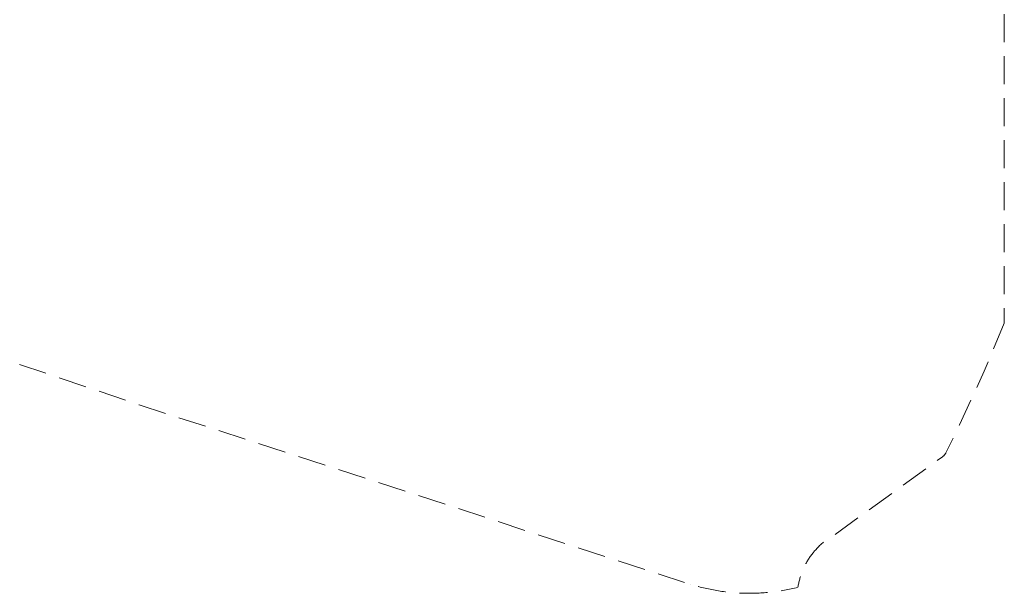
# Model space of a CAD drawing. Header units: metres. Extents: x -3716 to 31, y -1854 to 706.
# Tile 25 of 207: x -2430 to -232, y -1854 to -574. Entities that reach past the tile are written whole.
import ezdxf

# ---------------------------------------------------------------- set-up
doc = ezdxf.new("R2010")
doc.units = ezdxf.units.M
doc.header["$LTSCALE"] = 1.25
doc.linetypes.add('Linienart-Gestrichelt mit Abstand', pattern=[6, 4, -2])
doc.layers.add('Keine', color=7, linetype='Continuous', lineweight=9)
doc.layers.add('Keine-1', color=7, linetype='Continuous', lineweight=15)

# ---------------------------------------------------------------- blocks, each defined once
blk = doc.blocks.new('_Feinplanum 2D (2D)')
at = {"layer": 'Keine-1', "color": 1, "linetype": 'Linienart-Gestrichelt mit Abstand', "lineweight": 9, "true_color": 0xff0000, "flags": 128}
blk.add_lwpolyline([(6.04, -134.71), (4.11, -139.37), (2.43, -143.27), (0.23, -148.19), (-1.94, -152.85), (-2.57, -154.16), (-4.37, -157.84, -0.121867), (-4.99, -158.57), (-24.21, -172.46, 0.234343), (-30.81, -181.88), (-30.81, -181.88, -0.138275), (-50.04, -181.32), (-50.04, -181.32), (-63.53, -176.94), (-98.53, -165.51), (-148.42, -149.3), (-209.68, -128.62), (-249.5, -116.74), (-271.86, -111.08), (-272.63, -110.3), (-272.63, -44.2), (-268.4, 0.15), (-267.47, 0.15), (-197.75, 0.15), (5.98, 0.15), (6.01, -63.16)], format="xyb", close=True, dxfattribs=at)

msp = doc.modelspace()

# ---------------------------------------------------------------- block references
at = {"layer": 'Keine', "color": 1, "xscale": 12.5, "yscale": 12.5, "zscale": 12.5}
msp.add_blockref('_Feinplanum 2D (2D)', (-307.7, 432.5), dxfattribs=at)

doc.saveas('drawing.dxf')
